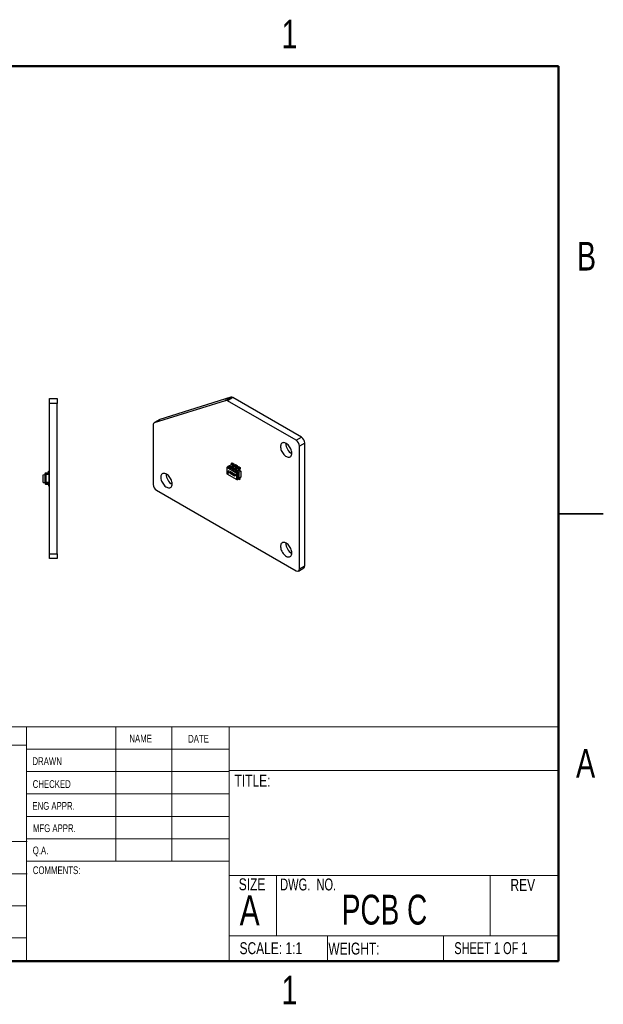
# Model space of a CAD drawing. Header units: millimetres. Extents: x 3 to 276, y 3 to 213.
# Tile 2 of 2: x 152 to 276, y 4 to 213. Entities that reach past the tile are written whole.
import ezdxf

# ---------------------------------------------------------------- set-up
doc = ezdxf.new("R2010")
doc.units = ezdxf.units.MM
doc.styles.add('SLDTEXTSTYLE0', font='TXT', dxfattribs={"width": 0.75})
doc.styles.add('SLDTEXTSTYLE1', font='TXT', dxfattribs={"width": 0.7})
doc.styles.add('SLDTEXTSTYLE2', font='TXT', dxfattribs={"width": 0.6875})
doc.styles.add('SLDTEXTSTYLE3', font='TXT', dxfattribs={"width": 0.694444})

msp = doc.modelspace()

# ---------------------------------------------------------------- linework, layer by layer
at = {"color": 7, "linetype": 'Continuous', "lineweight": 50}
for p, q in [((12.7, 203.2), (266.7, 203.2)), ((266.7, 203.2), (266.7, 12.7)), ((266.7, 12.7), (12.7, 12.7))]:
    msp.add_line(p, q, dxfattribs=at)
at = {"color": 7, "linetype": 'Continuous', "lineweight": 25}
for p, q in [((158.43, 132.44), (160.03, 132.44)), ((158.43, 131.44), (158.43, 132.44)), ((160.03, 132.44), (160.03, 131.44)), ((180.76, 127.33), (195.85, 132.08)), ((196.98, 132.73), (181.89, 127.98)), ((195.85, 132.08), (196.98, 132.73)), ((197.41, 132.66), (196.28, 132)), ((212.02, 124.22), (197.41, 132.66)), ((160.03, 131.44), (158.43, 131.44)), ((158.43, 99.44), (158.43, 131.44)), ((160.03, 99.44), (160.03, 131.44)), ((210.89, 123.57), (196.28, 132)), ((181.82, 127.95), (180.69, 127.3)), ((181.89, 127.98), (180.76, 127.33)), ((180.48, 126.84), (180.48, 114.18)), ((210.89, 123.57), (212.02, 124.22)), ((212.73, 123), (211.6, 122.34)), ((211.6, 96.22), (211.6, 122.34)), ((212.73, 96.87), (212.73, 123)), ((196.13, 117.77), (196.39, 117.98)), ((198.28, 116.53), (196.13, 117.77)), ((196.13, 117.77), (196.13, 116.44)), ((196.53, 118.06), (196.39, 117.98)), ((198.58, 116.71), (196.39, 117.98)), ((196.67, 118.11), (196.53, 118.06)), ((196.53, 118.06), (196.64, 118)), ((196.64, 118.03), (196.99, 117.83)), ((196.64, 117.83), (196.64, 118.03)), ((196.64, 117.83), (196.99, 117.63)), ((196.71, 118.15), (197.1, 118.41)), ((196.71, 118.15), (197.06, 117.95)), ((196.99, 117.63), (196.99, 117.83)), ((197.14, 117.71), (196.99, 117.63)), ((197.06, 117.95), (197.46, 118.21)), ((197.1, 118.41), (197.46, 118.21)), ((197.14, 117.76), (197.14, 117.71)), ((197.14, 117.71), (197.31, 117.61)), ((197.17, 118.71), (197.31, 118.79)), ((197.17, 118.71), (197.52, 118.5)), ((197.17, 118.53), (197.17, 118.71)), ((197.17, 118.53), (197.52, 118.32)), ((197.6, 118.14), (197.2, 117.88)), ((197.31, 118.79), (197.67, 118.59)), ((197.31, 117.64), (197.67, 117.44)), ((197.31, 117.44), (197.31, 117.64)), ((197.31, 117.44), (197.67, 117.24)), ((197.38, 117.76), (197.77, 118.02)), ((197.38, 117.76), (197.73, 117.56)), ((197.41, 118.01), (197.59, 117.9)), ((197.52, 118.5), (197.67, 118.59)), ((197.52, 118.32), (197.52, 118.5)), ((197.67, 118.59), (197.67, 118.26)), ((197.67, 117.24), (197.67, 117.44)), ((197.73, 117.56), (198.13, 117.82)), ((197.77, 118.02), (198.13, 117.82)), ((197.81, 117.37), (197.81, 117.32)), ((197.84, 118.32), (197.98, 118.4)), ((197.84, 118.32), (198.19, 118.12)), ((197.84, 118.14), (197.84, 118.32)), ((197.84, 118.14), (198.19, 117.94)), ((198.27, 117.75), (197.87, 117.49)), ((197.98, 118.4), (198.34, 118.2)), ((198.05, 117.38), (198.45, 117.63)), ((198.05, 117.38), (198.4, 117.17)), ((198.08, 117.62), (198.26, 117.51)), ((198.19, 118.12), (198.34, 118.2)), ((198.19, 117.94), (198.19, 118.12)), ((198.34, 118.2), (198.34, 117.87)), ((198.4, 117.17), (198.8, 117.43)), ((198.45, 117.63), (198.8, 117.43)), ((198.51, 117.93), (198.66, 118.02)), ((198.51, 117.93), (198.86, 117.73)), ((198.51, 117.75), (198.51, 117.93)), ((198.51, 117.75), (198.86, 117.55)), ((198.94, 117.36), (198.54, 117.1)), ((198.66, 118.02), (199.01, 117.81)), ((198.86, 117.73), (199.01, 117.81)), ((198.86, 117.55), (198.86, 117.73)), ((199.01, 117.81), (199.01, 117.48)), ((157.08, 116.26), (157.48, 116.29)), ((157.08, 114.63), (157.08, 116.26)), ((157.48, 116.29), (157.48, 116.53)), ((157.68, 116.29), (157.48, 116.29)), ((157.48, 114.59), (157.48, 116.29)), ((157.57, 116.63), (158.13, 116.67)), ((157.68, 116.35), (157.68, 116.29)), ((158.28, 116.25), (157.68, 116.29)), ((157.68, 116.29), (157.68, 114.59)), ((158.33, 116.48), (157.77, 116.45)), ((158.22, 116.77), (158.22, 116.99)), ((158.22, 116.99), (158.43, 116.99)), ((158.28, 116.25), (158.28, 114.63)), ((196.13, 116.44), (198.28, 115.2)), ((196.48, 116.93), (196.41, 116.89)), ((196.45, 116.99), (196.56, 117.12)), ((196.52, 117.03), (196.45, 116.99)), ((196.52, 116.95), (196.45, 116.91)), ((196.59, 117.08), (196.49, 116.96)), ((196.52, 117.03), (196.58, 117.1)), ((196.55, 116.92), (196.52, 116.91)), ((196.59, 116.73), (196.52, 116.69)), ((196.56, 117.12), (196.59, 117.08)), ((196.57, 116.72), (196.64, 116.76)), ((196.63, 116.72), (196.59, 116.73)), ((196.63, 116.79), (196.6, 116.77)), ((196.68, 116.8), (196.82, 116.72)), ((196.68, 116.75), (196.68, 116.8)), ((196.71, 116.78), (196.68, 116.75)), ((196.82, 116.67), (196.68, 116.75)), ((196.82, 116.72), (196.82, 116.67)), ((196.84, 116.95), (197.04, 116.84)), ((196.84, 116.9), (196.84, 116.95)), ((196.88, 116.93), (196.84, 116.9)), ((196.92, 116.86), (196.84, 116.9)), ((196.96, 116.88), (196.92, 116.86)), ((196.92, 116.47), (196.92, 116.86)), ((196.95, 116.49), (196.92, 116.47)), ((196.95, 116.45), (196.92, 116.47)), ((196.99, 116.86), (196.95, 116.84)), ((196.95, 116.84), (196.95, 116.45)), ((197.04, 116.79), (196.95, 116.84)), ((196.99, 116.86), (196.99, 116.86)), ((197.04, 116.84), (197.04, 116.79)), ((197.05, 116.48), (197.09, 116.48)), ((197.15, 116.76), (197.08, 116.72)), ((197.12, 116.66), (197.1, 116.64)), ((197.18, 116.76), (197.13, 116.73)), ((197.15, 116.75), (197.15, 116.76)), ((197.2, 116.74), (197.17, 116.73)), ((197.24, 116.36), (197.17, 116.32)), ((197.22, 116.35), (197.27, 116.38)), ((197.25, 116.45), (197.23, 116.44)), ((197.27, 116.64), (197.24, 116.63)), ((197.27, 116.64), (197.24, 116.63)), ((197.27, 116.41), (197.24, 116.39)), ((197.37, 116.47), (197.33, 116.45)), ((197.49, 116.57), (197.4, 116.52)), ((197.56, 116.54), (197.53, 116.52)), ((197.58, 116.13), (197.53, 116.11)), ((197.64, 116.13), (197.73, 116.18)), ((197.81, 117.32), (197.67, 117.24)), ((197.72, 116.26), (197.69, 116.24)), ((197.8, 116.39), (197.88, 116.35)), ((197.8, 115.96), (197.8, 116.39)), ((197.84, 115.98), (197.8, 115.96)), ((197.84, 115.94), (197.8, 115.96)), ((197.81, 117.32), (197.98, 117.22)), ((197.88, 116.35), (197.84, 116.33)), ((197.84, 116.33), (197.84, 116.18)), ((197.91, 116.29), (197.84, 116.33)), ((197.84, 116.18), (197.9, 116.15)), ((197.87, 116.16), (197.84, 116.14)), ((197.84, 116.14), (197.84, 115.94)), ((197.86, 116.12), (197.84, 116.14)), ((197.87, 116.35), (197.87, 116.35)), ((197.87, 116.16), (197.87, 116.16)), ((198.03, 116.12), (197.96, 116.08)), ((197.97, 116.12), (198.03, 116.15)), ((197.98, 117.26), (198.34, 117.05)), ((197.98, 117.06), (197.98, 117.26)), ((197.98, 117.06), (198.34, 116.85)), ((198.03, 116.18), (198, 116.16)), ((198.03, 116.12), (198, 116.13)), ((198.28, 116.53), (198.58, 116.71)), ((198.28, 115.2), (198.28, 116.53)), ((198.28, 115.2), (198.58, 115.32)), ((198.34, 116.85), (198.34, 117.05)), ((198.48, 116.93), (198.34, 116.85)), ((198.4, 115.22), (198.8, 115.42)), ((198.48, 116.98), (198.48, 116.93)), ((198.48, 116.93), (198.73, 116.79)), ((198.73, 116.79), (198.58, 116.71)), ((198.58, 115.32), (198.58, 116.71)), ((198.73, 115.4), (198.58, 115.32)), ((198.86, 115.2), (198.63, 115.33)), ((199.12, 117.02), (198.73, 116.79)), ((198.73, 116.79), (198.73, 115.4)), ((199.12, 115.7), (198.73, 115.4)), ((198.75, 117.23), (199.12, 117.02)), ((198.86, 115.38), (198.86, 115.2)), ((198.86, 115.2), (199.01, 115.28)), ((199.01, 115.61), (199.01, 115.62)), ((199.01, 115.28), (199.01, 115.61)), ((199.12, 117.02), (199.12, 115.7)), ((157.08, 114.63), (157.48, 114.59)), ((157.48, 114.59), (157.48, 114.35)), ((157.68, 114.59), (157.48, 114.59)), ((157.57, 114.25), (158.13, 114.21)), ((158.28, 114.63), (157.68, 114.59)), ((157.68, 114.53), (157.68, 114.59)), ((158.33, 114.4), (157.77, 114.43)), ((158.22, 114.11), (158.22, 113.89)), ((158.22, 113.89), (158.43, 113.89)), ((198.34, 115.23), (198.36, 115.22)), ((181.19, 112.95), (210.89, 95.81)), ((276.23, 107.95), (266.7, 107.95)), ((266.7, 107.95), (276.23, 107.95)), ((158.43, 99.44), (160.03, 99.44)), ((158.43, 98.44), (158.43, 99.44)), ((160.03, 99.44), (160.03, 98.44)), ((160.03, 98.44), (158.43, 98.44)), ((211.39, 95.76), (212.52, 96.41)), ((211.6, 96.22), (212.73, 96.87))]:
    msp.add_line(p, q, dxfattribs=at)
at = {"color": 8, "linetype": 'Continuous', "lineweight": 25}
for p, q in [((197.19, 116.56), (197.16, 116.55)), ((197.9, 116.15), (197.86, 116.12)), ((197.94, 116.31), (197.91, 116.29)), ((198.86, 115.38), (198.79, 115.42))]:
    msp.add_line(p, q, dxfattribs=at)
at = {"color": 7, "linetype": 'Continuous', "lineweight": 18}
for p, q in [((68.35, 62.59), (266.7, 62.59)), ((153.55, 62.59), (153.55, 12.7)), ((172.56, 62.59), (172.56, 34.02)), ((184.46, 62.59), (184.46, 34.02)), ((196.63, 62.59), (196.63, 12.7)), ((153.55, 58.67), (118.57, 58.67)), ((153.55, 57.83), (196.63, 57.83)), ((153.55, 53.07), (196.63, 53.07)), ((196.63, 53.27), (266.7, 53.27)), ((153.55, 48.31), (196.63, 48.31)), ((196.63, 43.54), (153.55, 43.54)), ((118.57, 38.19), (153.66, 38.19)), ((196.63, 38.78), (153.55, 38.78)), ((196.63, 34.02), (153.66, 34.02)), ((118.57, 31.34), (153.66, 31.34)), ((196.63, 30.98), (266.7, 30.98)), ((206.68, 30.98), (206.68, 18.11)), ((252.17, 30.98), (252.17, 18.11)), ((118.57, 24.48), (153.55, 24.48)), ((68.35, 17.69), (153.55, 17.69)), ((196.63, 18.11), (266.7, 18.11)), ((217.54, 18.11), (217.54, 12.7)), ((242.22, 18.11), (242.22, 12.7))]:
    msp.add_line(p, q, dxfattribs=at)
at = {"color": 7, "linetype": 'Continuous', "lineweight": 25, "flags": 128}
for points in [[(181.82, 127.95), (181.83, 127.95), (181.89, 127.98)], [(209.97, 120.83), (209.96, 121.05), (209.91, 121.29), (209.84, 121.52), (209.75, 121.76), (209.63, 121.99), (209.5, 122.21), (209.34, 122.42), (209.17, 122.6), (209, 122.76), (208.81, 122.89), (208.63, 122.99), (208.45, 123.05), (208.28, 123.08), (208.11, 123.07), (207.97, 123.03), (207.84, 122.95), (207.73, 122.83), (207.65, 122.69), (207.6, 122.52), (207.57, 122.33), (207.57, 122.11), (207.6, 121.89), (207.65, 121.65), (207.73, 121.42), (207.84, 121.18), (207.97, 120.95), (208.11, 120.74), (208.28, 120.55), (208.45, 120.37), (208.63, 120.23), (208.81, 120.11), (209, 120.03), (209.17, 119.99), (209.34, 119.98), (209.5, 120), (209.63, 120.07), (209.75, 120.16), (209.84, 120.29), (209.91, 120.45), (209.96, 120.63), (209.97, 120.83)], [(184.51, 114.3), (184.5, 114.52), (184.46, 114.75), (184.39, 114.99), (184.29, 115.22), (184.18, 115.46), (184.04, 115.68), (183.89, 115.88), (183.72, 116.07), (183.54, 116.22), (183.36, 116.35), (183.17, 116.45), (182.99, 116.52), (182.82, 116.54), (182.66, 116.54), (182.51, 116.49), (182.38, 116.41), (182.28, 116.3), (182.2, 116.16), (182.14, 115.99), (182.11, 115.79), (182.11, 115.58), (182.14, 115.35), (182.2, 115.12), (182.28, 114.88), (182.38, 114.65), (182.51, 114.42), (182.66, 114.21), (182.82, 114.01), (182.99, 113.84), (183.17, 113.69), (183.36, 113.58), (183.54, 113.5), (183.72, 113.45), (183.89, 113.44), (184.04, 113.47), (184.18, 113.53), (184.29, 113.63), (184.39, 113.76), (184.46, 113.91), (184.5, 114.1), (184.51, 114.3)], [(196.44, 116.47), (196.43, 116.53), (196.4, 116.59), (196.36, 116.64), (196.31, 116.68), (196.26, 116.7), (196.22, 116.69), (196.2, 116.66), (196.19, 116.61), (196.2, 116.55), (196.22, 116.49), (196.26, 116.44), (196.31, 116.4), (196.36, 116.38), (196.4, 116.39), (196.43, 116.42), (196.44, 116.47)], [(198.8, 115.42), (198.81, 115.43), (198.82, 115.43), (198.84, 115.43), (198.85, 115.42), (198.85, 115.41), (198.86, 115.4), (198.86, 115.39), (198.86, 115.38)], [(209.97, 99.6), (209.96, 99.82), (209.91, 100.06), (209.84, 100.29), (209.75, 100.53), (209.63, 100.76), (209.5, 100.98), (209.34, 101.19), (209.17, 101.37), (209, 101.53), (208.81, 101.66), (208.63, 101.76), (208.45, 101.82), (208.28, 101.85), (208.11, 101.84), (207.97, 101.8), (207.84, 101.72), (207.73, 101.6), (207.65, 101.46), (207.6, 101.29), (207.57, 101.1), (207.57, 100.88), (207.6, 100.66), (207.65, 100.42), (207.73, 100.19), (207.84, 99.95), (207.97, 99.72), (208.11, 99.51), (208.28, 99.32), (208.45, 99.14), (208.63, 99), (208.81, 98.88), (209, 98.8), (209.17, 98.76), (209.34, 98.75), (209.5, 98.77), (209.63, 98.84), (209.75, 98.93), (209.84, 99.06), (209.91, 99.22), (209.96, 99.4), (209.97, 99.6)]]:
    msp.add_lwpolyline(points, dxfattribs=at)
at = {"color": 7, "linetype": 'Continuous', "lineweight": 25}
for centre, radius, start, end in [((195.97, 131.55), 0.551, 56.1213, 103.1252), ((197.1, 132.2), 0.551, 56.1213, 103.1252), ((180.95, 126.9), 0.466, 113.7217, 187.4691), ((211.19, 122.93), 1.54, 2.6055, 57.3945), ((211.25, 122.96), 2.56, 180.2252, 239.7694), ((210.06, 122.28), 1.54, 2.6055, 57.3945), ((196.8, 118.02), 0.155, 124.9659, 177.2368), ((197.15, 117.82), 0.155, 124.9659, 177.2368), ((197.01, 118.54), 0.155, 304.9659, 357.2368), ((197.29, 117.75), 0.155, 124.9659, 177.2368), ((197.47, 117.64), 0.155, 124.9659, 177.2368), ((197.37, 118.33), 0.155, 304.9659, 357.2368), ((197.51, 118.26), 0.155, 304.9659, 357.2368), ((197.82, 117.43), 0.155, 124.9659, 177.2368), ((197.68, 118.15), 0.155, 304.9659, 357.2368), ((197.96, 117.36), 0.155, 124.9659, 177.2368), ((198.14, 117.25), 0.155, 124.9659, 177.2368), ((198.04, 117.94), 0.155, 304.9659, 357.2368), ((198.18, 117.88), 0.155, 304.9659, 357.2368), ((198.36, 117.76), 0.155, 304.9659, 357.2368), ((198.71, 117.56), 0.155, 304.9659, 357.2368), ((198.85, 117.49), 0.155, 304.9659, 357.2368), ((157.58, 116.53), 0.1, 93.8141, 180), ((157.78, 116.35), 0.1, 93.8141, 180), ((158.12, 116.77), 0.1, 273.8141, 0), ((158.33, 116.58), 0.1, 273.8141, 0), ((185.8, 116.43), 2.56, 180.2252, 239.7694), ((196.49, 116.64), 0.228, 165.5044, 254.4902), ((198.49, 117.04), 0.155, 124.9659, 177.2368), ((198.63, 116.97), 0.155, 124.9659, 177.2368), ((157.58, 114.35), 0.1, 180, 266.1859), ((157.78, 114.53), 0.1, 180, 266.1859), ((158.12, 114.11), 0.1, 0, 86.1859), ((158.33, 114.3), 0.1, 0, 86.1859), ((182.02, 114.25), 1.54, 182.6055, 237.3945), ((198.38, 115.26), 0.0422, 221.7771, 304.6679), ((211.25, 101.73), 2.56, 180.2252, 239.7694), ((212.25, 96.81), 0.48, 304.0564, 7.2558), ((211.16, 96.15), 0.437, 230.7967, 9.214)]:
    msp.add_arc(centre, radius, start, end, dxfattribs=at)
for points, knots in [([(196.41, 116.89), (196.41, 116.89), (196.41, 116.9), (196.41, 116.91), (196.41, 116.92), (196.42, 116.93), (196.42, 116.94), (196.42, 116.95), (196.43, 116.95), (196.43, 116.96), (196.43, 116.97), (196.44, 116.97), (196.44, 116.98), (196.45, 116.99), (196.45, 116.99)], [0, 0, 0, 0, 0.097818, 0.199726, 0.305276, 0.415811, 0.474472, 0.537274, 0.603657, 0.674299, 0.749834, 0.828598, 0.912378, 1, 1, 1, 1]), ([(196.52, 116.69), (196.52, 116.69), (196.51, 116.7), (196.49, 116.71), (196.48, 116.72), (196.46, 116.74), (196.45, 116.76), (196.44, 116.77), (196.43, 116.79), (196.42, 116.81), (196.42, 116.83), (196.41, 116.85), (196.41, 116.87), (196.41, 116.88), (196.41, 116.89)], [0, 0, 0, 0, 0.084335, 0.167052, 0.249566, 0.33274, 0.415915, 0.497828, 0.580373, 0.6646, 0.749467, 0.83251, 0.915639, 1, 1, 1, 1]), ([(196.52, 116.91), (196.52, 116.91), (196.51, 116.91), (196.5, 116.91), (196.5, 116.92), (196.49, 116.92), (196.48, 116.92), (196.47, 116.92), (196.47, 116.92), (196.46, 116.91), (196.46, 116.91), (196.45, 116.91), (196.45, 116.9), (196.45, 116.9), (196.44, 116.89), (196.44, 116.88), (196.44, 116.87), (196.44, 116.87), (196.44, 116.87)], [0, 0, 0, 0, 0.0705993, 0.1379009, 0.2031962, 0.2667897, 0.3291064, 0.3906535, 0.4526531, 0.515748, 0.5779263, 0.63893, 0.6983507, 0.757296, 0.8163938, 0.8762669, 0.9368171, 1, 1, 1, 1]), ([(196.44, 116.87), (196.44, 116.86), (196.44, 116.86), (196.44, 116.85), (196.44, 116.84), (196.45, 116.83), (196.45, 116.82), (196.45, 116.81), (196.46, 116.8), (196.46, 116.79), (196.47, 116.78), (196.48, 116.77), (196.48, 116.76), (196.49, 116.76), (196.5, 116.75), (196.51, 116.74), (196.51, 116.74), (196.52, 116.73), (196.52, 116.73)], [0, 0, 0, 0, 0.061842, 0.121262, 0.180746, 0.239231, 0.298308, 0.358183, 0.420359, 0.484792, 0.549938, 0.613718, 0.676681, 0.739154, 0.8022, 0.86674, 0.93205, 1, 1, 1, 1]), ([(196.48, 116.93), (196.48, 116.93), (196.48, 116.94), (196.48, 116.95), (196.48, 116.97), (196.49, 116.98), (196.49, 116.98), (196.49, 116.99), (196.5, 117), (196.5, 117), (196.5, 117.01), (196.51, 117.02), (196.51, 117.02), (196.52, 117.03), (196.52, 117.03)], [0, 0, 0, 0, 0.097818, 0.199726, 0.305276, 0.415811, 0.474472, 0.537274, 0.603657, 0.674299, 0.749834, 0.828598, 0.912378, 1, 1, 1, 1]), ([(196.49, 116.96), (196.49, 116.96), (196.51, 116.96), (196.52, 116.95), (196.53, 116.95)], [0, 0, 0, 0, 0.512659, 1, 1, 1, 1]), ([(196.6, 116.77), (196.6, 116.77), (196.6, 116.78), (196.6, 116.79), (196.6, 116.8), (196.6, 116.81), (196.59, 116.82), (196.59, 116.83), (196.58, 116.84), (196.58, 116.85), (196.57, 116.86), (196.57, 116.86), (196.56, 116.87), (196.55, 116.88), (196.54, 116.89), (196.54, 116.89), (196.53, 116.9), (196.52, 116.9), (196.52, 116.91)], [0, 0, 0, 0, 0.061138, 0.119994, 0.178225, 0.236256, 0.294929, 0.354716, 0.41673, 0.480664, 0.545832, 0.609758, 0.672971, 0.736017, 0.799839, 0.864775, 0.931088, 1, 1, 1, 1]), ([(196.52, 116.73), (196.53, 116.73), (196.53, 116.73), (196.54, 116.72), (196.55, 116.72), (196.55, 116.72), (196.56, 116.72), (196.57, 116.72), (196.57, 116.72), (196.58, 116.72), (196.59, 116.73), (196.59, 116.73), (196.59, 116.74), (196.6, 116.74), (196.6, 116.75), (196.6, 116.75), (196.6, 116.76), (196.6, 116.77), (196.6, 116.77)], [0, 0, 0, 0, 0.067962, 0.133283, 0.197835, 0.260892, 0.323377, 0.38635, 0.449638, 0.514795, 0.57924, 0.641814, 0.701359, 0.760727, 0.819222, 0.878716, 0.938147, 1, 1, 1, 1]), ([(196.64, 116.75), (196.64, 116.75), (196.64, 116.74), (196.63, 116.72), (196.63, 116.71), (196.62, 116.7), (196.61, 116.69), (196.6, 116.68), (196.59, 116.67), (196.58, 116.67), (196.57, 116.67), (196.55, 116.68), (196.54, 116.68), (196.53, 116.69), (196.52, 116.69)], [0, 0, 0, 0, 0.085948, 0.169125, 0.250399, 0.33229, 0.413364, 0.494172, 0.576022, 0.660757, 0.745783, 0.830044, 0.914028, 1, 1, 1, 1]), ([(196.53, 116.95), (196.53, 116.94), (196.54, 116.94), (196.55, 116.93), (196.56, 116.92), (196.57, 116.91), (196.58, 116.9), (196.59, 116.89), (196.6, 116.88), (196.61, 116.86), (196.61, 116.85), (196.62, 116.84), (196.63, 116.82), (196.63, 116.81), (196.63, 116.79), (196.64, 116.78), (196.64, 116.77), (196.64, 116.76), (196.64, 116.75)], [0, 0, 0, 0, 0.065231, 0.128405, 0.190067, 0.250943, 0.311546, 0.372863, 0.435024, 0.499072, 0.563091, 0.62551, 0.68668, 0.747283, 0.808563, 0.870742, 0.934341, 1, 1, 1, 1]), ([(197.17, 116.32), (197.17, 116.32), (197.16, 116.32), (197.15, 116.33), (197.14, 116.33), (197.14, 116.34), (197.13, 116.35), (197.12, 116.35), (197.11, 116.36), (197.11, 116.37), (197.1, 116.38), (197.09, 116.39), (197.09, 116.41), (197.08, 116.42), (197.07, 116.43), (197.07, 116.44), (197.06, 116.46), (197.06, 116.47), (197.05, 116.48)], [0, 0, 0, 0, 0.057208, 0.113696, 0.169178, 0.224159, 0.27872, 0.333794, 0.389241, 0.445822, 0.503704, 0.564294, 0.627975, 0.695038, 0.765373, 0.839611, 0.917538, 1, 1, 1, 1]), ([(197.08, 116.72), (197.08, 116.72), (197.08, 116.73), (197.08, 116.75), (197.09, 116.76), (197.09, 116.76), (197.1, 116.77), (197.1, 116.78), (197.11, 116.78), (197.12, 116.78), (197.14, 116.78), (197.15, 116.78), (197.16, 116.77), (197.17, 116.77), (197.17, 116.77)], [0, 0, 0, 0, 0.083785, 0.16578, 0.24628, 0.327461, 0.408797, 0.489715, 0.571376, 0.655523, 0.741019, 0.826547, 0.911989, 1, 1, 1, 1]), ([(197.1, 116.64), (197.1, 116.65), (197.09, 116.65), (197.09, 116.66), (197.09, 116.67), (197.08, 116.68), (197.08, 116.69), (197.08, 116.7), (197.08, 116.71), (197.08, 116.72), (197.08, 116.72)], [0, 0, 0, 0, 0.1335068, 0.262559, 0.3882644, 0.5126674, 0.6337223, 0.7553939, 0.8775529, 1, 1, 1, 1]), ([(197.09, 116.48), (197.09, 116.47), (197.1, 116.46), (197.1, 116.44), (197.11, 116.42), (197.12, 116.4), (197.13, 116.39), (197.15, 116.38), (197.16, 116.37), (197.16, 116.36), (197.17, 116.36)], [0, 0, 0, 0, 0.159004, 0.304646, 0.438547, 0.562322, 0.677433, 0.786897, 0.893611, 1, 1, 1, 1]), ([(197.16, 116.55), (197.16, 116.55), (197.15, 116.56), (197.14, 116.58), (197.13, 116.59), (197.12, 116.61), (197.11, 116.62), (197.11, 116.63), (197.1, 116.64), (197.1, 116.64), (197.1, 116.64)], [0, 0, 0, 0, 0.1815353, 0.3470817, 0.4955678, 0.6283573, 0.7455197, 0.8458308, 0.9307818, 1, 1, 1, 1]), ([(197.17, 116.73), (197.16, 116.73), (197.16, 116.73), (197.15, 116.73), (197.14, 116.74), (197.13, 116.73), (197.12, 116.73), (197.12, 116.72), (197.11, 116.71), (197.11, 116.71), (197.11, 116.7)], [0, 0, 0, 0, 0.143073, 0.275903, 0.402371, 0.528414, 0.650356, 0.765895, 0.880774, 1, 1, 1, 1]), ([(197.11, 116.7), (197.11, 116.7), (197.11, 116.7), (197.11, 116.69), (197.12, 116.68), (197.12, 116.67), (197.12, 116.66), (197.13, 116.65), (197.13, 116.64), (197.13, 116.64), (197.14, 116.63)], [0, 0, 0, 0, 0.107285, 0.214746, 0.322939, 0.434116, 0.553412, 0.686073, 0.834256, 1, 1, 1, 1]), ([(197.14, 116.63), (197.14, 116.63), (197.14, 116.63), (197.14, 116.62), (197.15, 116.62), (197.15, 116.61), (197.16, 116.6), (197.17, 116.59), (197.18, 116.57), (197.18, 116.57), (197.19, 116.56)], [0, 0, 0, 0, 0.052594, 0.124952, 0.218094, 0.333502, 0.468789, 0.624938, 0.801683, 1, 1, 1, 1]), ([(197.23, 116.44), (197.23, 116.44), (197.22, 116.45), (197.22, 116.46), (197.21, 116.47), (197.2, 116.49), (197.19, 116.5), (197.18, 116.52), (197.17, 116.53), (197.16, 116.54), (197.16, 116.55)], [0, 0, 0, 0, 0.090279, 0.18953, 0.299198, 0.418926, 0.548376, 0.688136, 0.839084, 1, 1, 1, 1]), ([(197.17, 116.77), (197.18, 116.77), (197.18, 116.76), (197.2, 116.75), (197.21, 116.74), (197.22, 116.73), (197.23, 116.72), (197.23, 116.71), (197.24, 116.7), (197.25, 116.69), (197.25, 116.68), (197.26, 116.66), (197.26, 116.65), (197.27, 116.64), (197.27, 116.64)], [0, 0, 0, 0, 0.107233, 0.213252, 0.31883, 0.426794, 0.483646, 0.543604, 0.608308, 0.677127, 0.750686, 0.828713, 0.91219, 1, 1, 1, 1]), ([(197.24, 116.63), (197.24, 116.63), (197.23, 116.64), (197.23, 116.65), (197.22, 116.66), (197.22, 116.67), (197.21, 116.68), (197.21, 116.68), (197.21, 116.69), (197.2, 116.7), (197.19, 116.7), (197.19, 116.71), (197.18, 116.72), (197.17, 116.72), (197.17, 116.73)], [0, 0, 0, 0, 0.098469, 0.189629, 0.274184, 0.352183, 0.423199, 0.488551, 0.548473, 0.60144, 0.701198, 0.799592, 0.898545, 1, 1, 1, 1]), ([(197.17, 116.36), (197.17, 116.36), (197.18, 116.35), (197.19, 116.35), (197.2, 116.35), (197.21, 116.35), (197.21, 116.35), (197.22, 116.35), (197.23, 116.35), (197.23, 116.36), (197.24, 116.37), (197.24, 116.37), (197.24, 116.38), (197.24, 116.39), (197.24, 116.39)], [0, 0, 0, 0, 0.0912636, 0.1809303, 0.2700882, 0.3601561, 0.4483425, 0.5326658, 0.6138337, 0.6939815, 0.772716, 0.8493352, 0.9239673, 1, 1, 1, 1]), ([(197.28, 116.37), (197.28, 116.37), (197.28, 116.36), (197.27, 116.35), (197.27, 116.34), (197.27, 116.33), (197.26, 116.32), (197.26, 116.32), (197.25, 116.31), (197.24, 116.31), (197.24, 116.3), (197.23, 116.3), (197.22, 116.3), (197.21, 116.3), (197.2, 116.3), (197.19, 116.3), (197.18, 116.31), (197.17, 116.31), (197.17, 116.32)], [0, 0, 0, 0, 0.061484, 0.121775, 0.18092, 0.240256, 0.300114, 0.361146, 0.423501, 0.488669, 0.553954, 0.617581, 0.680238, 0.742187, 0.804663, 0.868259, 0.93302, 1, 1, 1, 1]), ([(197.19, 116.56), (197.19, 116.55), (197.2, 116.54), (197.21, 116.53), (197.22, 116.51), (197.23, 116.5), (197.24, 116.48), (197.25, 116.47), (197.25, 116.46), (197.26, 116.44), (197.27, 116.43), (197.27, 116.41), (197.27, 116.39), (197.28, 116.38), (197.28, 116.37)], [0, 0, 0, 0, 0.096972, 0.187773, 0.272396, 0.351321, 0.424335, 0.491909, 0.554233, 0.611268, 0.716348, 0.81454, 0.908495, 1, 1, 1, 1]), ([(197.24, 116.39), (197.24, 116.39), (197.24, 116.4), (197.24, 116.41), (197.23, 116.43), (197.23, 116.44), (197.23, 116.44)], [0, 0, 0, 0, 0.234723, 0.477158, 0.728556, 1, 1, 1, 1]), ([(197.33, 116.45), (197.33, 116.45), (197.33, 116.46), (197.33, 116.48), (197.34, 116.49), (197.34, 116.5), (197.34, 116.51), (197.35, 116.53), (197.35, 116.54), (197.36, 116.55), (197.37, 116.56), (197.37, 116.56), (197.38, 116.57), (197.39, 116.58), (197.4, 116.58), (197.41, 116.58), (197.42, 116.59), (197.43, 116.59), (197.44, 116.59), (197.45, 116.59), (197.46, 116.59), (197.48, 116.58), (197.49, 116.58), (197.5, 116.58), (197.51, 116.57), (197.52, 116.56), (197.53, 116.56)], [0, 0, 0, 0, 0.043209, 0.085873, 0.12812, 0.170152, 0.211918, 0.253753, 0.296006, 0.338443, 0.381015, 0.42282, 0.464089, 0.505126, 0.545975, 0.586985, 0.628339, 0.670084, 0.711992, 0.753039, 0.794049, 0.834886, 0.875498, 0.916547, 0.958004, 1, 1, 1, 1]), ([(197.53, 116.11), (197.52, 116.11), (197.51, 116.12), (197.49, 116.13), (197.47, 116.15), (197.45, 116.17), (197.44, 116.19), (197.42, 116.21), (197.4, 116.23), (197.39, 116.25), (197.38, 116.28), (197.37, 116.3), (197.36, 116.33), (197.35, 116.35), (197.34, 116.37), (197.34, 116.4), (197.33, 116.42), (197.33, 116.44), (197.33, 116.45)], [0, 0, 0, 0, 0.065819, 0.129747, 0.192072, 0.253459, 0.31457, 0.37628, 0.439026, 0.503267, 0.567493, 0.629705, 0.691, 0.751452, 0.812004, 0.87315, 0.935635, 1, 1, 1, 1]), ([(197.53, 116.52), (197.53, 116.52), (197.52, 116.52), (197.51, 116.53), (197.5, 116.53), (197.49, 116.54), (197.48, 116.54), (197.47, 116.54), (197.46, 116.54), (197.45, 116.54), (197.44, 116.54), (197.43, 116.54), (197.42, 116.53), (197.41, 116.53), (197.41, 116.53), (197.4, 116.52), (197.39, 116.51), (197.39, 116.51), (197.38, 116.5), (197.38, 116.49), (197.37, 116.48), (197.37, 116.47), (197.37, 116.46), (197.37, 116.45), (197.37, 116.44), (197.37, 116.43), (197.37, 116.43)], [0, 0, 0, 0, 0.042023, 0.083645, 0.124984, 0.166247, 0.207702, 0.249631, 0.291742, 0.334743, 0.37746, 0.419556, 0.461044, 0.502096, 0.542891, 0.583801, 0.624864, 0.666225, 0.707399, 0.748557, 0.789655, 0.83074, 0.87207, 0.913993, 0.956498, 1, 1, 1, 1]), ([(197.37, 116.43), (197.37, 116.42), (197.37, 116.41), (197.37, 116.39), (197.37, 116.37), (197.38, 116.35), (197.39, 116.33), (197.39, 116.31), (197.4, 116.29), (197.41, 116.27), (197.43, 116.25), (197.44, 116.23), (197.45, 116.22), (197.47, 116.2), (197.48, 116.19), (197.5, 116.17), (197.51, 116.16), (197.52, 116.15), (197.53, 116.15)], [0, 0, 0, 0, 0.064504, 0.126899, 0.187747, 0.24815, 0.308586, 0.369583, 0.431827, 0.49618, 0.560668, 0.623504, 0.68526, 0.746537, 0.808327, 0.870486, 0.934317, 1, 1, 1, 1]), ([(197.41, 116.53), (197.41, 116.54), (197.41, 116.57), (197.43, 116.58), (197.43, 116.58)], [0, 0, 0, 0, 0.696701, 1, 1, 1, 1]), ([(197.53, 116.56), (197.53, 116.56), (197.55, 116.55), (197.57, 116.54), (197.59, 116.52), (197.61, 116.5), (197.62, 116.48), (197.64, 116.46), (197.65, 116.44), (197.67, 116.41), (197.68, 116.39), (197.69, 116.37), (197.7, 116.34), (197.71, 116.32), (197.72, 116.29), (197.72, 116.27), (197.73, 116.24), (197.73, 116.23), (197.73, 116.22)], [0, 0, 0, 0, 0.06657, 0.130749, 0.193413, 0.254989, 0.316114, 0.377262, 0.439401, 0.502971, 0.566525, 0.628231, 0.689091, 0.749345, 0.81017, 0.87161, 0.934869, 1, 1, 1, 1]), ([(197.69, 116.24), (197.69, 116.24), (197.69, 116.25), (197.69, 116.27), (197.69, 116.28), (197.69, 116.29), (197.68, 116.3), (197.68, 116.32), (197.68, 116.33), (197.67, 116.34), (197.67, 116.36), (197.66, 116.37), (197.65, 116.38), (197.65, 116.4), (197.64, 116.41), (197.63, 116.42), (197.62, 116.43), (197.61, 116.44), (197.6, 116.46), (197.59, 116.47), (197.58, 116.48), (197.57, 116.49), (197.56, 116.5), (197.55, 116.5), (197.54, 116.51), (197.53, 116.51), (197.53, 116.52)], [0, 0, 0, 0, 0.042915, 0.08513, 0.126473, 0.167453, 0.207976, 0.248249, 0.28875, 0.32967, 0.370537, 0.411129, 0.451819, 0.492406, 0.533486, 0.575263, 0.617441, 0.660672, 0.70394, 0.746868, 0.789079, 0.831104, 0.873238, 0.915166, 0.957381, 1, 1, 1, 1]), ([(197.53, 116.15), (197.53, 116.15), (197.54, 116.15), (197.55, 116.14), (197.56, 116.14), (197.57, 116.13), (197.58, 116.13), (197.59, 116.13), (197.6, 116.13), (197.61, 116.13), (197.62, 116.13), (197.63, 116.13), (197.64, 116.13), (197.65, 116.14), (197.65, 116.14), (197.66, 116.15), (197.67, 116.15), (197.67, 116.16), (197.68, 116.17), (197.68, 116.18), (197.68, 116.18), (197.69, 116.19), (197.69, 116.2), (197.69, 116.22), (197.69, 116.23), (197.69, 116.24), (197.69, 116.24)], [0, 0, 0, 0, 0.043633, 0.086538, 0.129177, 0.171436, 0.213416, 0.255266, 0.297369, 0.339941, 0.382347, 0.423953, 0.464871, 0.505572, 0.546003, 0.586568, 0.627065, 0.668271, 0.709549, 0.750428, 0.791096, 0.832027, 0.873136, 0.914611, 0.956956, 1, 1, 1, 1]), ([(197.73, 116.22), (197.73, 116.21), (197.73, 116.2), (197.72, 116.18), (197.72, 116.16), (197.71, 116.14), (197.7, 116.13), (197.69, 116.11), (197.68, 116.1), (197.67, 116.09), (197.66, 116.08), (197.64, 116.08), (197.62, 116.08), (197.61, 116.08), (197.59, 116.08), (197.57, 116.09), (197.55, 116.1), (197.54, 116.1), (197.53, 116.11)], [0, 0, 0, 0, 0.0652265, 0.128569, 0.1903204, 0.251378, 0.3123875, 0.3737887, 0.4364312, 0.5005668, 0.5646868, 0.6271355, 0.6884554, 0.7492457, 0.8101552, 0.8716709, 0.9347735, 1, 1, 1, 1]), ([(197.7, 116.12), (197.69, 116.12), (197.67, 116.12), (197.66, 116.13), (197.65, 116.13)], [0, 0, 0, 0, 0.664593, 1, 1, 1, 1]), ([(197.96, 116.08), (197.96, 116.08), (197.95, 116.08), (197.94, 116.08), (197.93, 116.09), (197.92, 116.09), (197.91, 116.1), (197.9, 116.11), (197.88, 116.12), (197.87, 116.12), (197.86, 116.12)], [0, 0, 0, 0, 0.075173, 0.164746, 0.268017, 0.385912, 0.517789, 0.663691, 0.824413, 1, 1, 1, 1]), ([(197.88, 116.35), (197.88, 116.35), (197.89, 116.34), (197.91, 116.33), (197.92, 116.32), (197.93, 116.32), (197.94, 116.31), (197.95, 116.3), (197.96, 116.3), (197.96, 116.3), (197.96, 116.29)], [0, 0, 0, 0, 0.176956, 0.339055, 0.486318, 0.618781, 0.735619, 0.838742, 0.926457, 1, 1, 1, 1]), ([(197.9, 116.15), (197.91, 116.14), (197.91, 116.14), (197.92, 116.14), (197.93, 116.13), (197.94, 116.13), (197.94, 116.12), (197.95, 116.12), (197.96, 116.12), (197.96, 116.12), (197.97, 116.12), (197.98, 116.12), (197.98, 116.12), (197.99, 116.13), (197.99, 116.13), (198, 116.14), (198, 116.15), (198, 116.16), (198, 116.16)], [0, 0, 0, 0, 0.072538, 0.140034, 0.202496, 0.260575, 0.313228, 0.361583, 0.404878, 0.444127, 0.5164, 0.586507, 0.655085, 0.724384, 0.793974, 0.861638, 0.930111, 1, 1, 1, 1]), ([(198, 116.16), (198, 116.17), (198, 116.17), (198, 116.18), (197.99, 116.2), (197.99, 116.21), (197.98, 116.22), (197.98, 116.23), (197.97, 116.24), (197.96, 116.25), (197.96, 116.25), (197.95, 116.26), (197.95, 116.26), (197.94, 116.27), (197.93, 116.27), (197.92, 116.28), (197.91, 116.28), (197.91, 116.29), (197.91, 116.29)], [0, 0, 0, 0, 0.070044, 0.139238, 0.208197, 0.279173, 0.349987, 0.418354, 0.48761, 0.557411, 0.59533, 0.637964, 0.685913, 0.738185, 0.796103, 0.858517, 0.926658, 1, 1, 1, 1]), ([(197.96, 116.29), (197.96, 116.29), (197.97, 116.29), (197.98, 116.28), (197.98, 116.27), (197.99, 116.26), (198, 116.25), (198, 116.25), (198.01, 116.24), (198.01, 116.23), (198.02, 116.22), (198.02, 116.21), (198.03, 116.2), (198.03, 116.19), (198.03, 116.17), (198.03, 116.16), (198.03, 116.15), (198.03, 116.15), (198.03, 116.14)], [0, 0, 0, 0, 0.062481, 0.12349, 0.183411, 0.243153, 0.302127, 0.36171, 0.421842, 0.482932, 0.544552, 0.605681, 0.66768, 0.729984, 0.794551, 0.860346, 0.928907, 1, 1, 1, 1]), ([(198.03, 116.14), (198.03, 116.14), (198.03, 116.13), (198.03, 116.12), (198.03, 116.11), (198.03, 116.11), (198.03, 116.1), (198.02, 116.09), (198.02, 116.09), (198.01, 116.08), (198.01, 116.08), (198, 116.08), (198, 116.07), (197.99, 116.07), (197.98, 116.07), (197.98, 116.07), (197.97, 116.07), (197.96, 116.08), (197.96, 116.08)], [0, 0, 0, 0, 0.070119, 0.137192, 0.202016, 0.264631, 0.326117, 0.38601, 0.445812, 0.505298, 0.564633, 0.624283, 0.683902, 0.743953, 0.805388, 0.868388, 0.933084, 1, 1, 1, 1])]:
    msp.add_open_spline(points, degree=3, knots=knots, dxfattribs=at)

# ---------------------------------------------------------------- texts
at = {"color": 7, "linetype": 'Continuous', "lineweight": 0}
for s, insert, char_height, attachment_point, style in [('1', (209.49, 213.09), 6.1, 2, 'SLDTEXTSTYLE0'), ('B', (272.65, 165.81), 6.1, 2, 'SLDTEXTSTYLE0'), ('UNLESS OTHERWISE SPECIFIED:', (119.76, 61.5), 1.778, 1, 'SLDTEXTSTYLE0'), ('NAME', (175.42, 60.92), 1.651, 1, 'SLDTEXTSTYLE0'), ('DATE', (187.91, 60.88), 1.651, 1, 'SLDTEXTSTYLE0'), ('A', (272.46, 57.86), 6.1, 2, 'SLDTEXTSTYLE0'), ('DRAWN', (154.8, 56.12), 1.651, 1, 'SLDTEXTSTYLE0'), ('TITLE:', (197.79, 52.39), 2.54, 1, 'SLDTEXTSTYLE0'), ('CHECKED', (154.85, 51.24), 1.651, 1, 'SLDTEXTSTYLE0'), ('ENG APPR.', (154.78, 46.6), 1.651, 1, 'SLDTEXTSTYLE0'), ('MFG APPR.', (154.9, 41.85), 1.651, 1, 'SLDTEXTSTYLE0'), ('Q.A.', (154.86, 37.12), 1.651, 1, 'SLDTEXTSTYLE0'), ('COMMENTS:', (154.88, 32.91), 1.651, 1, 'SLDTEXTSTYLE0'), ('SIZE', (198.68, 30.36), 2.54, 1, 'SLDTEXTSTYLE0'), ('DWG.  NO.', (207.48, 30.32), 2.54, 1, 'SLDTEXTSTYLE3'), ('REV', (256.48, 30.22), 2.54, 1, 'SLDTEXTSTYLE0'), ('A', (198.88, 26.72), 6.35, 1, 'SLDTEXTSTYLE0'), ('PCB C', (229.69, 26.87), 6.35, 2, 'SLDTEXTSTYLE1'), ('SCALE: 1:1', (198.85, 16.76), 2.54, 1, 'SLDTEXTSTYLE0'), ('SHEET 1 OF 1', (244.53, 16.77), 2.54, 1, 'SLDTEXTSTYLE2'), ('WEIGHT:', (217.74, 16.68), 2.54, 1, 'SLDTEXTSTYLE0'), ('1', (209.49, 9.64), 6.1, 2, 'SLDTEXTSTYLE0')]:
    msp.add_mtext(s, dxfattribs=dict(at, insert=insert, char_height=char_height, attachment_point=attachment_point, style=style))

doc.saveas('drawing.dxf')
